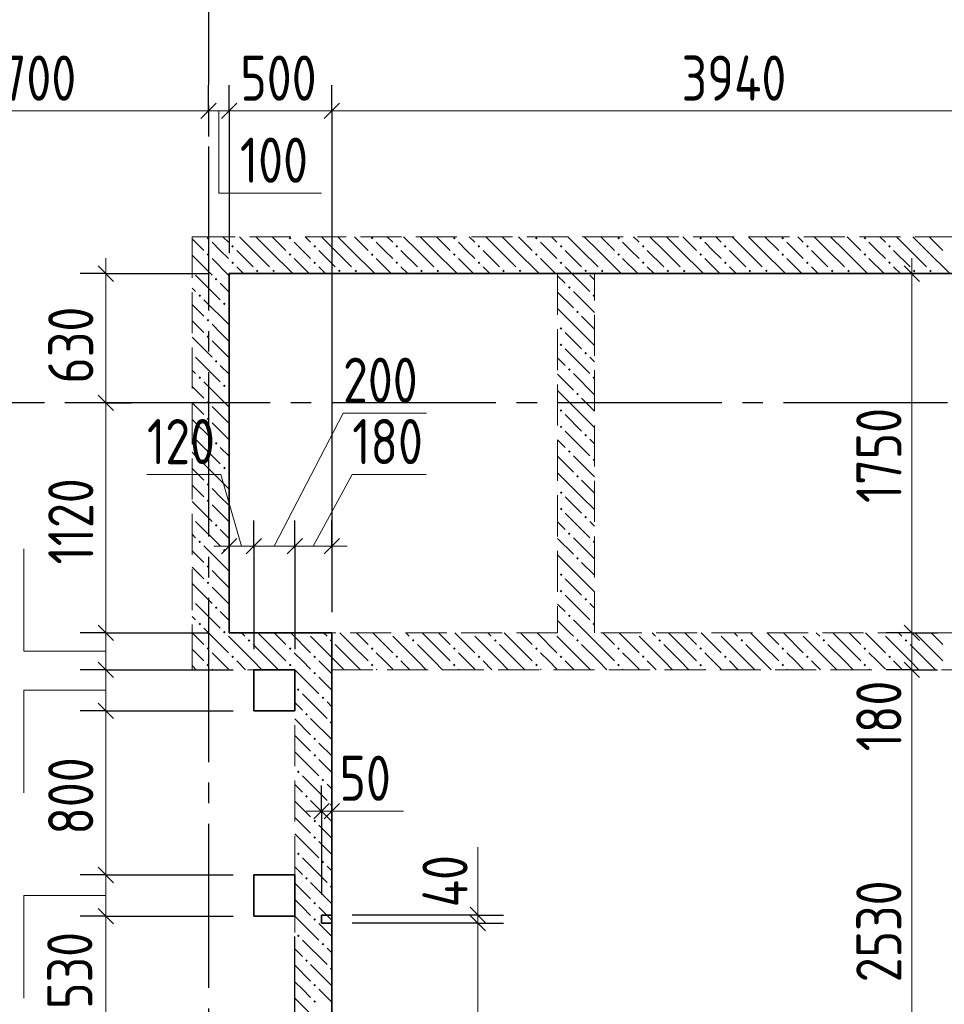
# Model space of a CAD drawing. Header units: millimetres. Extents: x 0 to 31317, y 0 to 42000.
# Tile 7 of 12: x 15404 to 19908, y 25620 to 30417. Entities that reach past the tile are written whole.
import ezdxf

# ---------------------------------------------------------------- set-up
doc = ezdxf.new("R2010")
doc.units = ezdxf.units.MM
doc.linetypes.add('______2', pattern=[270, 200, -70])
doc.linetypes.add('______5', pattern=[1100, 800, -100, 100, -100])
for name, color, linetype, lineweight in [('Standard', 7, 'Continuous', 25), ('Оси', 40, '______5', 18), ('Размерная выноска', 7, 'Continuous', 13)]:
    doc.layers.add(name, color=color, linetype=linetype, lineweight=lineweight)
doc.layers.add('ЖБ Перекрытие верхний уровень', color=7, linetype='Continuous', lineweight=25, true_color=0xe0e0ff)
doc.layers.add('ЖБ Стена верхний уровень', color=7, linetype='Continuous', lineweight=25, true_color=0x006e00)
doc.styles.add('GOST 2.304-81', font='txt')

msp = doc.modelspace()

# ---------------------------------------------------------------- hatches: boundary and pattern name
at = {"layer": 'ЖБ Стена верхний уровень', "linetype": 'Continuous', "lineweight": 18, "transparency": 33554687}
for points in [[(16314.5, 29353.1), (16321, 29359.6), (16327.5, 29353.1), (16321, 29346.6)], [(16434.5, 29313.1), (16440.9, 29319.6), (16447.4, 29313.1), (16440.9, 29306.6)], [(16714.5, 29353.1), (16721, 29359.6), (16727.5, 29353.1), (16721, 29346.6)], [(16834.5, 29313.1), (16840.9, 29319.6), (16847.4, 29313.1), (16840.9, 29306.6)], [(17114.5, 29353.1), (17121, 29359.6), (17127.5, 29353.1), (17121, 29346.6)], [(17234.5, 29313.1), (17240.9, 29319.6), (17247.4, 29313.1), (17240.9, 29306.6)], [(17514.5, 29353.1), (17521, 29359.6), (17527.5, 29353.1), (17521, 29346.6)], [(17634.5, 29313.1), (17640.9, 29319.6), (17647.4, 29313.1), (17640.9, 29306.6)], [(17914.5, 29353.1), (17921, 29359.6), (17927.5, 29353.1), (17921, 29346.6)], [(18034.5, 29313.1), (18040.9, 29319.6), (18047.4, 29313.1), (18040.9, 29306.6)], [(18314.5, 29353.1), (18321, 29359.6), (18327.5, 29353.1), (18321, 29346.6)], [(18434.5, 29313.1), (18440.9, 29319.6), (18447.4, 29313.1), (18440.9, 29306.6)], [(18714.5, 29353.1), (18721, 29359.6), (18727.4, 29353.1), (18721, 29346.6)], [(18834.5, 29313.1), (18840.9, 29319.6), (18847.4, 29313.1), (18840.9, 29306.6)], [(19114.5, 29353.1), (19121, 29359.6), (19127.4, 29353.1), (19121, 29346.6)], [(19234.5, 29313.1), (19240.9, 29319.6), (19247.4, 29313.1), (19240.9, 29306.6)], [(19514.5, 29353.1), (19521, 29359.6), (19527.4, 29353.1), (19521, 29346.6)], [(19634.5, 29313.1), (19640.9, 29319.6), (19647.4, 29313.1), (19640.9, 29306.6)], [(16314.5, 29273.1), (16321, 29279.6), (16327.5, 29273.1), (16321, 29266.6)], [(16714.5, 29273.1), (16721, 29279.6), (16727.5, 29273.1), (16721, 29266.6)], [(17114.5, 29273.1), (17121, 29279.6), (17127.5, 29273.1), (17121, 29266.6)], [(17514.5, 29273.1), (17521, 29279.6), (17527.5, 29273.1), (17521, 29266.6)], [(17914.5, 29273.1), (17921, 29279.6), (17927.5, 29273.1), (17921, 29266.6)], [(18314.5, 29273.1), (18321, 29279.6), (18327.5, 29273.1), (18321, 29266.6)], [(18714.5, 29273.1), (18721, 29279.6), (18727.4, 29273.1), (18721, 29266.6)], [(19114.5, 29273.1), (19121, 29279.6), (19127.4, 29273.1), (19121, 29266.6)], [(19514.5, 29273.1), (19521, 29279.6), (19527.4, 29273.1), (19521, 29266.6)], [(16434.5, 29233.1), (16440.9, 29239.6), (16447.4, 29233.1), (16440.9, 29226.6)], [(16834.5, 29233.1), (16840.9, 29239.6), (16847.4, 29233.1), (16840.9, 29226.6)], [(17234.5, 29233.1), (17240.9, 29239.6), (17247.4, 29233.1), (17240.9, 29226.6)], [(17634.5, 29233.1), (17640.9, 29239.6), (17647.4, 29233.1), (17640.9, 29226.6)], [(18034.5, 29233.1), (18040.9, 29239.6), (18047.4, 29233.1), (18040.9, 29226.6)], [(18434.5, 29233.1), (18440.9, 29239.6), (18447.4, 29233.1), (18440.9, 29226.6)], [(18834.5, 29233.1), (18840.9, 29239.6), (18847.4, 29233.1), (18840.9, 29226.6)], [(19234.5, 29233.1), (19240.9, 29239.6), (19247.4, 29233.1), (19240.9, 29226.6)], [(19634.5, 29233.1), (19640.9, 29239.6), (19647.4, 29233.1), (19640.9, 29226.6)], [(16244, 29196.6), (16247.4, 29193.1), (16244, 29189.7)], [(16554.4, 29193.1), (16560.9, 29199.6), (16567.4, 29193.1), (16560.9, 29186.6)], [(16634.5, 29193.1), (16640.9, 29199.6), (16647.4, 29193.1), (16640.9, 29186.6)], [(16954.4, 29193.1), (16960.9, 29199.6), (16967.4, 29193.1), (16960.9, 29186.6)], [(17034.5, 29193.1), (17040.9, 29199.6), (17047.4, 29193.1), (17040.9, 29186.6)], [(17354.4, 29193.1), (17360.9, 29199.6), (17367.4, 29193.1), (17360.9, 29186.6)], [(17434.5, 29193.1), (17440.9, 29199.6), (17447.4, 29193.1), (17440.9, 29186.6)], [(17754.4, 29193.1), (17760.9, 29199.6), (17767.4, 29193.1), (17760.9, 29186.6)], [(17834.5, 29193.1), (17840.9, 29199.6), (17847.4, 29193.1), (17840.9, 29186.6)], [(18154.4, 29193.1), (18160.9, 29199.6), (18167.4, 29193.1), (18160.9, 29186.6)], [(18234.5, 29193.1), (18240.9, 29199.6), (18247.4, 29193.1), (18240.9, 29186.6)], [(18554.4, 29193.1), (18560.9, 29199.6), (18567.4, 29193.1), (18560.9, 29186.6)], [(18634.5, 29193.1), (18640.9, 29199.6), (18647.4, 29193.1), (18640.9, 29186.6)], [(18954.4, 29193.1), (18960.9, 29199.6), (18967.4, 29193.1), (18960.9, 29186.6)], [(19034.5, 29193.1), (19040.9, 29199.6), (19047.4, 29193.1), (19040.9, 29186.6)], [(19354.4, 29193.1), (19360.9, 29199.6), (19367.4, 29193.1), (19360.9, 29186.6)], [(19434.5, 29193.1), (19440.9, 29199.6), (19447.4, 29193.1), (19440.9, 29186.6)], [(19754.4, 29193.1), (19760.9, 29199.6), (19767.4, 29193.1), (19760.9, 29186.6)], [(19834.5, 29193.1), (19840.9, 29199.6), (19847.4, 29193.1), (19840.9, 29186.6)], [(16354.4, 29153.1), (16360.9, 29159.6), (16367.4, 29153.1), (16360.9, 29146.6)], [(16274.5, 29073.1), (16281, 29079.6), (16287.5, 29073.1), (16281, 29066.6)], [(18074.5, 29113.1), (18081, 29119.6), (18087.5, 29113.1), (18081, 29106.6)], [(18194.5, 29073.1), (18201, 29079.6), (18204, 29076.6), (18204, 29069.7), (18201, 29066.6)], [(16394.5, 29033.1), (16401, 29039.6), (16407.5, 29033.1), (16401, 29026.6)], [(18114.5, 28993.1), (18121, 28999.6), (18127.5, 28993.1), (18121, 28986.6)], [(16314.5, 28953.1), (16321, 28959.6), (16327.5, 28953.1), (16321, 28946.6)], [(18034.5, 28913.1), (18040.9, 28919.6), (18047.4, 28913.1), (18040.9, 28906.6)], [(16314.5, 28873.1), (16321, 28879.6), (16327.5, 28873.1), (16321, 28866.6)], [(18034.5, 28833.1), (18040.9, 28839.6), (18047.4, 28833.1), (18040.9, 28826.6)], [(16244, 28796.6), (16247.4, 28793.1), (16244, 28789.7)], [(18154.4, 28793.1), (18160.9, 28799.6), (18167.4, 28793.1), (18160.9, 28786.6)], [(16354.4, 28753.1), (16360.9, 28759.6), (16367.4, 28753.1), (16360.9, 28746.6)], [(18074.5, 28713.1), (18081, 28719.6), (18087.5, 28713.1), (18081, 28706.6)], [(16274.5, 28673.1), (16281, 28679.6), (16287.5, 28673.1), (16281, 28666.6)], [(18194.5, 28673.1), (18201, 28679.6), (18204, 28676.6), (18204, 28669.7), (18201, 28666.6)], [(16394.5, 28633.1), (16401, 28639.6), (16407.5, 28633.1), (16401, 28626.6)], [(18114.5, 28593.1), (18121, 28599.6), (18127.5, 28593.1), (18121, 28586.6)], [(16314.5, 28553.1), (16321, 28559.6), (16327.5, 28553.1), (16321, 28546.6)], [(18034.5, 28513.1), (18040.9, 28519.6), (18047.4, 28513.1), (18040.9, 28506.6)], [(16314.5, 28473.1), (16321, 28479.6), (16327.5, 28473.1), (16321, 28466.6)], [(18034.5, 28433.1), (18040.9, 28439.6), (18047.4, 28433.1), (18040.9, 28426.6)], [(16244, 28396.6), (16247.4, 28393.1), (16244, 28389.7)], [(16354.4, 28353.1), (16360.9, 28359.6), (16367.4, 28353.1), (16360.9, 28346.6)], [(18154.4, 28393.1), (18160.9, 28399.6), (18167.4, 28393.1), (18160.9, 28386.6)], [(18074.5, 28313.1), (18081, 28319.6), (18087.5, 28313.1), (18081, 28306.6)], [(16274.5, 28273.1), (16281, 28279.6), (16287.5, 28273.1), (16281, 28266.6)], [(18194.5, 28273.1), (18201, 28279.6), (18204, 28276.6), (18204, 28269.7), (18201, 28266.6)], [(16394.5, 28233.1), (16401, 28239.6), (16407.5, 28233.1), (16401, 28226.6)], [(18114.5, 28193.1), (18121, 28199.6), (18127.5, 28193.1), (18121, 28186.6)], [(16314.5, 28153.1), (16321, 28159.6), (16327.5, 28153.1), (16321, 28146.6)], [(18034.5, 28113.1), (18040.9, 28119.6), (18047.4, 28113.1), (18040.9, 28106.6)], [(16314.5, 28073.1), (16321, 28079.6), (16327.5, 28073.1), (16321, 28066.6)], [(18034.5, 28033.1), (18040.9, 28039.6), (18047.4, 28033.1), (18040.9, 28026.6)], [(16244, 27996.6), (16247.4, 27993.1), (16244, 27989.7)], [(18154.4, 27993.1), (18160.9, 27999.6), (18167.4, 27993.1), (18160.9, 27986.6)], [(16354.4, 27953.1), (16360.9, 27959.6), (16367.4, 27953.1), (16360.9, 27946.6)], [(16274.5, 27873.1), (16281, 27879.6), (16287.5, 27873.1), (16281, 27866.6)], [(18074.5, 27913.1), (18081, 27919.6), (18087.5, 27913.1), (18081, 27906.6)], [(18194.5, 27873.1), (18201, 27879.6), (18204, 27876.6), (18204, 27869.7), (18201, 27866.6)], [(16394.5, 27833.1), (16401, 27839.6), (16407.5, 27833.1), (16401, 27826.6)], [(18114.5, 27793.1), (18121, 27799.6), (18127.5, 27793.1), (18121, 27786.6)], [(16314.5, 27753.1), (16321, 27759.6), (16327.5, 27753.1), (16321, 27746.6)], [(18034.5, 27713.1), (18040.9, 27719.6), (18047.4, 27713.1), (18040.9, 27706.6)], [(16314.5, 27673.1), (16321, 27679.6), (16327.5, 27673.1), (16321, 27666.6)], [(18034.5, 27633.1), (18040.9, 27639.6), (18047.4, 27633.1), (18040.9, 27626.6)], [(16244, 27596.6), (16247.4, 27593.1), (16244, 27589.7)], [(18154.4, 27593.1), (18160.9, 27599.6), (18167.4, 27593.1), (18160.9, 27586.6)], [(16354.4, 27553.1), (16360.9, 27559.6), (16367.4, 27553.1), (16360.9, 27546.6)], [(18074.5, 27513.1), (18081, 27519.6), (18087.5, 27513.1), (18081, 27506.6)], [(16274.5, 27473.1), (16281, 27479.6), (16287.5, 27473.1), (16281, 27466.6)], [(18194.5, 27473.1), (18201, 27479.6), (18204, 27476.6), (18204, 27469.7), (18201, 27466.6)], [(16394.5, 27433.1), (16401, 27439.6), (16407.5, 27433.1), (16404.3, 27430), (16397.6, 27430)], [(16404.3, 27430), (16401, 27426.6), (16397.6, 27430)], [(16514.5, 27393.1), (16521, 27399.6), (16527.5, 27393.1), (16521, 27386.6)], [(16804.3, 27430), (16801, 27426.6), (16797.6, 27430)], [(16914.5, 27393.1), (16921, 27399.6), (16927.5, 27393.1), (16921, 27386.6)], [(17204.3, 27430), (17201, 27426.6), (17197.6, 27430)], [(17314.5, 27393.1), (17321, 27399.6), (17327.5, 27393.1), (17321, 27386.6)], [(17604.3, 27430), (17601, 27426.6), (17597.6, 27430)], [(17714.5, 27393.1), (17721, 27399.6), (17727.5, 27393.1), (17721, 27386.6)], [(18004.3, 27430), (18001, 27426.6), (17997.6, 27430)], [(18114.5, 27393.1), (18121, 27399.6), (18127.5, 27393.1), (18121, 27386.6)], [(18404.3, 27430), (18401, 27426.6), (18397.6, 27430)], [(18514.5, 27393.1), (18521, 27399.6), (18527.5, 27393.1), (18521, 27386.6)], [(18804.3, 27430), (18801, 27426.6), (18797.6, 27430)], [(18914.5, 27393.1), (18921, 27399.6), (18927.4, 27393.1), (18921, 27386.6)], [(19204.3, 27430), (19201, 27426.6), (19197.6, 27430)], [(19314.5, 27393.1), (19321, 27399.6), (19327.4, 27393.1), (19321, 27386.6)], [(19604.3, 27430), (19601, 27426.6), (19597.6, 27430)], [(19714.5, 27393.1), (19721, 27399.6), (19727.4, 27393.1), (19721, 27386.6)], [(16314.5, 27353.1), (16321, 27359.6), (16327.5, 27353.1), (16321, 27346.6)], [(16714.5, 27353.1), (16721, 27359.6), (16727.5, 27353.1), (16721, 27346.6)], [(17114.5, 27353.1), (17121, 27359.6), (17127.5, 27353.1), (17121, 27346.6)], [(17514.5, 27353.1), (17521, 27359.6), (17527.5, 27353.1), (17521, 27346.6)], [(17914.5, 27353.1), (17921, 27359.6), (17927.5, 27353.1), (17921, 27346.6)], [(18314.5, 27353.1), (18321, 27359.6), (18327.5, 27353.1), (18321, 27346.6)], [(18714.5, 27353.1), (18721, 27359.6), (18727.4, 27353.1), (18721, 27346.6)], [(19114.5, 27353.1), (19121, 27359.6), (19127.4, 27353.1), (19121, 27346.6)], [(19514.5, 27353.1), (19521, 27359.6), (19527.4, 27353.1), (19521, 27346.6)], [(16434.5, 27313.1), (16440.9, 27319.6), (16447.4, 27313.1), (16440.9, 27306.6)], [(16834.5, 27313.1), (16840.9, 27319.6), (16847.4, 27313.1), (16840.9, 27306.6)], [(17234.5, 27313.1), (17240.9, 27319.6), (17247.4, 27313.1), (17240.9, 27306.6)], [(17634.5, 27313.1), (17640.9, 27319.6), (17647.4, 27313.1), (17640.9, 27306.6)], [(18034.5, 27313.1), (18040.9, 27319.6), (18047.4, 27313.1), (18040.9, 27306.6)], [(18434.5, 27313.1), (18440.9, 27319.6), (18447.4, 27313.1), (18440.9, 27306.6)], [(18834.5, 27313.1), (18840.9, 27319.6), (18847.4, 27313.1), (18840.9, 27306.6)], [(19234.5, 27313.1), (19240.9, 27319.6), (19247.4, 27313.1), (19240.9, 27306.6)], [(19634.5, 27313.1), (19640.9, 27319.6), (19647.4, 27313.1), (19640.9, 27306.6)], [(16314.5, 27273.1), (16321, 27279.6), (16327.5, 27273.1), (16321, 27266.6)], [(16714.5, 27273.1), (16721, 27279.6), (16727.5, 27273.1), (16721, 27266.6)], [(17114.5, 27273.1), (17121, 27279.6), (17127.5, 27273.1), (17121, 27266.6)], [(17514.5, 27273.1), (17521, 27279.6), (17527.5, 27273.1), (17521, 27266.6)], [(17914.5, 27273.1), (17921, 27279.6), (17927.5, 27273.1), (17921, 27266.6)], [(18314.5, 27273.1), (18321, 27279.6), (18327.5, 27273.1), (18321, 27266.6)], [(18714.5, 27273.1), (18721, 27279.6), (18727.4, 27273.1), (18721, 27266.6)], [(19114.5, 27273.1), (19121, 27279.6), (19127.4, 27273.1), (19121, 27266.6)], [(19514.5, 27273.1), (19521, 27279.6), (19527.4, 27273.1), (19521, 27266.6)], [(16834.5, 27233.1), (16840.9, 27239.6), (16847.4, 27233.1), (16840.9, 27226.6)], [(16754.4, 27153.1), (16760.9, 27159.6), (16767.4, 27153.1), (16760.9, 27146.6)], [(16874.5, 27113.1), (16881, 27119.6), (16887.5, 27113.1), (16881, 27106.6)], [(16794.5, 27033.1), (16801, 27039.6), (16807.5, 27033.1), (16801, 27026.6)], [(16914.5, 26993.1), (16921, 26999.6), (16924, 26996.6), (16924, 26989.7), (16921, 26986.6)], [(16834.5, 26913.1), (16840.9, 26919.6), (16847.4, 26913.1), (16840.9, 26906.6)], [(16834.5, 26833.1), (16840.9, 26839.6), (16847.4, 26833.1), (16840.9, 26826.6)], [(16754.4, 26753.1), (16760.9, 26759.6), (16767.4, 26753.1), (16760.9, 26746.6)], [(16874.5, 26713.1), (16881, 26719.6), (16887.5, 26713.1), (16881, 26706.6)], [(16794.5, 26633.1), (16801, 26639.6), (16807.5, 26633.1), (16801, 26626.6)], [(16914.5, 26593.1), (16921, 26599.6), (16924, 26596.6), (16924, 26589.7), (16921, 26586.6)], [(16834.5, 26513.1), (16840.9, 26519.6), (16847.4, 26513.1), (16840.9, 26506.6)], [(16834.5, 26433.1), (16840.9, 26439.6), (16847.4, 26433.1), (16840.9, 26426.6)], [(16754.4, 26353.1), (16760.9, 26359.6), (16767.4, 26353.1), (16760.9, 26346.6)], [(16874.5, 26313.1), (16881, 26319.6), (16887.5, 26313.1), (16881, 26306.6)], [(16794.5, 26233.1), (16801, 26239.6), (16807.5, 26233.1), (16801, 26226.6)], [(16914.5, 26193.1), (16921, 26199.6), (16924, 26196.6), (16924, 26189.7), (16921, 26186.6)], [(16834.5, 26113.1), (16840.9, 26119.6), (16847.4, 26113.1), (16840.9, 26106.6)], [(16834.5, 26033.1), (16840.9, 26039.6), (16847.4, 26033.1), (16840.9, 26026.6)], [(16754.4, 25953.1), (16760.9, 25959.6), (16767.4, 25953.1), (16760.9, 25946.6)], [(16874.5, 25913.1), (16881, 25919.6), (16887.5, 25913.1), (16881, 25906.6)], [(16794.5, 25833.1), (16801, 25839.6), (16807.5, 25833.1), (16801, 25826.6)], [(16914.5, 25793.1), (16921, 25799.6), (16924, 25796.6), (16924, 25789.7), (16921, 25786.6)], [(16834.5, 25713.1), (16840.9, 25719.6), (16847.4, 25713.1), (16840.9, 25706.6)], [(16834.5, 25633.1), (16840.9, 25639.6), (16847.4, 25633.1), (16840.9, 25626.6)]]:
    msp.add_hatch(color=7, dxfattribs=at).paths.add_polyline_path(points, flags=16)

# ---------------------------------------------------------------- linework, layer by layer
at = {"layer": 'Standard', "color": 251, "linetype": 'Continuous', "lineweight": -3, "true_color": 0x656565, "transparency": 33554687}
for p, q in [((16324, 29972.8), (16324, 30097.8)), ((16424, 29972.8), (16424, 30097.8)), ((16924, 29972.8), (16924, 30097.8)), ((16324, 29972.8), (16324, 29847.8)), ((16324, 29972.8), (16324, 29972.8)), ((16424, 29972.8), (16424, 29847.8)), ((16924, 29972.8), (16924, 29847.8)), ((15824, 29180), (15699, 29180)), ((15824, 29180), (15949, 29180)), ((15824, 29180), (16324, 29180)), ((19749, 29180), (19624, 29180)), ((19749, 29180), (19874, 29180)), ((15824, 28550), (15699, 28550)), ((15824, 28550), (15949, 28550)), ((15824, 28550), (15824, 28550)), ((16424, 27851.7), (16424, 27976.8)), ((16544, 27851.7), (16544, 27976.8)), ((16744, 27851.7), (16744, 27976.8)), ((16924, 27851.7), (16924, 27976.8)), ((16424, 27851.7), (16424, 27726.7)), ((16424, 27851.7), (16424, 27530)), ((16544, 27851.7), (16544, 27726.7)), ((16544, 27851.7), (16544, 27350)), ((16744, 27851.7), (16744, 27726.7)), ((16744, 27851.7), (16744, 27350)), ((16924, 27851.7), (16924, 27726.7)), ((16924, 27851.7), (16924, 27530)), ((15824, 27430), (15699, 27430)), ((15824, 27430), (15949, 27430)), ((19749, 27430), (19624, 27430)), ((19749, 27430), (19874, 27430)), ((15824, 27250), (15699, 27250)), ((15824, 27250), (15949, 27250)), ((19749, 27250), (19624, 27250)), ((19749, 27250), (19874, 27250)), ((15824, 27050), (15699, 27050)), ((15824, 27050), (15949, 27050)), ((16874, 26561.4), (16874, 26686.4)), ((16924, 26561.4), (16924, 26686.4)), ((16874, 26561.4), (16874, 26436.4)), ((16874, 26561.4), (16874, 26155)), ((16924, 26561.4), (16924, 26436.4)), ((16924, 26561.4), (16924, 26155)), ((15824, 26250), (15699, 26250)), ((15824, 26250), (15949, 26250)), ((17635.8, 26055), (17510.8, 26055)), ((17635.8, 26055), (17760.8, 26055)), ((15824, 26050), (15699, 26050)), ((15824, 26050), (15949, 26050)), ((17635.8, 26015), (17510.8, 26015)), ((17635.8, 26015), (17760.8, 26015)), ((16744, 23992.7), (16744, 25950))]:
    msp.add_line(p, q, dxfattribs=at)
at = {"layer": 'Standard', "color": 7, "linetype": 'Continuous', "lineweight": 25, "transparency": 33554687}
for p, q in [((16361.5, 30010.3), (16286.5, 29935.3)), ((16461.5, 30010.3), (16386.5, 29935.3)), ((16961.5, 30010.3), (16886.5, 29935.3)), ((15786.5, 29217.5), (15861.5, 29142.5)), ((19711.5, 29217.5), (19786.5, 29142.5)), ((15786.5, 28587.5), (15861.5, 28512.5)), ((16386.5, 27814.3), (16461.5, 27889.2)), ((16506.5, 27814.3), (16581.5, 27889.2)), ((16706.5, 27814.3), (16781.5, 27889.2)), ((16886.5, 27814.3), (16961.5, 27889.2)), ((15786.5, 27467.5), (15861.5, 27392.5)), ((19711.5, 27467.5), (19786.5, 27392.5)), ((15786.5, 27287.5), (15861.5, 27212.5)), ((19711.5, 27287.5), (19786.5, 27212.5)), ((15786.5, 27087.5), (15861.5, 27012.5)), ((16836.5, 26523.9), (16911.5, 26598.9)), ((16886.5, 26523.9), (16961.5, 26598.9)), ((15786.5, 26287.5), (15861.5, 26212.5)), ((15786.5, 26087.5), (15861.5, 26012.5)), ((17598.3, 26092.5), (17673.3, 26017.5)), ((17598.3, 26052.5), (17673.3, 25977.5))]:
    msp.add_line(p, q, dxfattribs=at)
at = {"layer": 'Standard', "color": 7, "linetype": 'Continuous', "lineweight": 13, "transparency": 33554687}
for p, q in [((16324, 29972.8), (14624, 29972.8)), ((16424, 29972.8), (16324, 29972.8)), ((16924, 29972.8), (16424, 29972.8)), ((20864, 29972.8), (16924, 29972.8)), ((15824, 29180), (15824, 29255)), ((19749, 29180), (19749, 29255)), ((16644, 27851.7), (16978.8, 28500.7)), ((16978.8, 28500.7), (17385.4, 28500.7)), ((16383.7, 28201.7), (16024, 28201.7)), ((16484, 27851.7), (16383.7, 28201.7)), ((16834, 27851.7), (17024, 28201.7)), ((17024, 28201.7), (17383.7, 28201.7)), ((16424, 27851.7), (16349, 27851.7)), ((16424, 27851.7), (16544, 27851.7)), ((16544, 27851.7), (16744, 27851.7)), ((16744, 27851.7), (16924, 27851.7)), ((16924, 27851.7), (16999, 27851.7)), ((15824, 27430), (15824, 27250)), ((19749, 27430), (19749, 27250)), ((15824, 27250), (15824, 27050)), ((19749, 27250), (19749, 24720)), ((15824, 27050), (15824, 26250)), ((16874, 26561.4), (16799, 26561.4)), ((16874, 26561.4), (16924, 26561.4)), ((16924, 26561.4), (16999, 26561.4)), ((15824, 26250), (15824, 26050)), ((17635.8, 26055), (17635.8, 26130)), ((15824, 26050), (15824, 25520)), ((17635.8, 26015), (17635.8, 24630))]:
    msp.add_line(p, q, dxfattribs=at)
at = {"layer": 'Standard', "color": 251, "linetype": 'Continuous', "lineweight": -3, "true_color": 0x656565, "transparency": 33554687}
for points in [[(16424, 29972.8), (16424, 29761.2), (16424, 29761.2), (16424, 29745.3), (16424, 29745.3), (16424, 29280)], [(16924, 29972.8), (16924, 29778.1), (16924, 29778.1), (16924, 29763.3), (16924, 29763.3), (16924, 29618.3), (16924, 29618.3), (16924, 27530)], [(15824, 27430), (15894.5, 27430), (15894.5, 27430), (16324, 27430)], [(15824, 27250), (15909.5, 27250), (15909.5, 27250), (16444, 27250)], [(15824, 27050), (15926.2, 27050), (15926.2, 27050), (16444, 27050)], [(15824, 26250), (15993, 26250), (15993, 26250), (16444, 26250)], [(17635.8, 26055), (17618.8, 26055), (17618.8, 26055), (17024, 26055)], [(15824, 26050), (16009.7, 26050), (16009.7, 26050), (16444, 26050)], [(17635.8, 26015), (17618.8, 26015), (17618.8, 26015), (17024, 26015)]]:
    msp.add_lwpolyline(points, dxfattribs=at)
at = {"layer": 'Standard', "color": 7, "linetype": 'Continuous', "lineweight": 13, "transparency": 33554687}
for points in [[(15824, 29180), (15824, 28583), (15824, 28583), (15824, 28550)], [(19749, 29180), (19749, 28007.4), (19749, 28007.4), (19749, 27430)], [(15824, 28550), (15824, 27934), (15824, 27934), (15824, 27430)], [(17635.8, 26055), (17635.8, 26034.1), (17635.8, 26034.1), (17635.8, 26015)]]:
    msp.add_lwpolyline(points, dxfattribs=at)
at = {"layer": 'ЖБ Перекрытие верхний уровень', "color": 7, "linetype": 'Continuous', "lineweight": 35, "transparency": 33554687}
for p, q in [((20864, 29180), (16424, 29180)), ((16424, 29180), (16424, 27430)), ((16424, 27430), (16924, 27430)), ((16924, 27430), (16924, 26055)), ((16744, 27250), (16544, 27250)), ((16544, 27250), (16544, 27050)), ((16744, 27050), (16744, 27250)), ((16544, 27050), (16744, 27050)), ((16744, 26250), (16544, 26250)), ((16544, 26250), (16544, 26050)), ((16744, 26050), (16744, 26250)), ((16924, 26055), (16874, 26055)), ((16874, 26055), (16874, 26015)), ((16544, 26050), (16744, 26050)), ((16874, 26015), (16924, 26015)), ((16924, 26015), (16924, 24720))]:
    msp.add_line(p, q, dxfattribs=at)
at = {"layer": 'ЖБ Стена верхний уровень', "color": 251, "linetype": '______2', "lineweight": 13, "true_color": 0x656565, "transparency": 33554687}
for p, q in [((16424, 29360), (16244, 29360)), ((16244, 29360), (16244, 27430)), ((21044, 29360), (16424, 29360)), ((16424, 29180), (18024, 29180)), ((16424, 27430), (16424, 29180)), ((18024, 29180), (18024, 27430)), ((18204, 29180), (20864, 29180)), ((18204, 27430), (18204, 29180)), ((16244, 27430), (16244, 27250)), ((18024, 27430), (16424, 27430)), ((20864, 27430), (18204, 27430)), ((16244, 27250), (16744, 27250)), ((16744, 27250), (16744, 24720)), ((16924, 27250), (22024, 27250)), ((16924, 24720), (16924, 27250))]:
    msp.add_line(p, q, dxfattribs=at)
at = {"layer": 'ЖБ Стена верхний уровень', "color": 9, "linetype": 'Continuous', "lineweight": 18, "true_color": 0xc7c7c7, "transparency": 33554687}
for p, q in [((16244, 29350.1), (16301, 29293.1)), ((16381, 29293.1), (16340.9, 29333.1)), ((16394.1, 29360), (16421, 29333.1)), ((16540.9, 29293.1), (16474.1, 29360)), ((16554.1, 29360), (16621, 29293.1)), ((16634.1, 29360), (16701, 29293.1)), ((16781, 29293.1), (16740.9, 29333.1)), ((16794.1, 29360), (16821, 29333.1)), ((16940.9, 29293.1), (16874.1, 29360)), ((16954.1, 29360), (17021, 29293.1)), ((17034.1, 29360), (17101, 29293.1)), ((17181, 29293.1), (17140.9, 29333.1)), ((17194.1, 29360), (17221, 29333.1)), ((17340.9, 29293.1), (17274.1, 29360)), ((17354.1, 29360), (17421, 29293.1)), ((17434.1, 29360), (17501, 29293.1)), ((17581, 29293.1), (17540.9, 29333.1)), ((17594.1, 29360), (17621, 29333.1)), ((17740.9, 29293.1), (17674.1, 29360)), ((17754.1, 29360), (17821, 29293.1)), ((17834.1, 29360), (17901, 29293.1)), ((17981, 29293.1), (17940.9, 29333.1)), ((17994.1, 29360), (18021, 29333.1)), ((18140.9, 29293.1), (18074.1, 29360)), ((18154.1, 29360), (18221, 29293.1)), ((18234.1, 29360), (18301, 29293.1)), ((18381, 29293.1), (18340.9, 29333.1)), ((18394.1, 29360), (18421, 29333.1)), ((18540.9, 29293.1), (18474.1, 29360)), ((18554.1, 29360), (18621, 29293.1)), ((18634.1, 29360), (18701, 29293.1)), ((18781, 29293.1), (18740.9, 29333.1)), ((18794.1, 29360), (18821, 29333.1)), ((18940.9, 29293.1), (18874.1, 29360)), ((18954.1, 29360), (19021, 29293.1)), ((19034.1, 29360), (19101, 29293.1)), ((19181, 29293.1), (19140.9, 29333.1)), ((19194.1, 29360), (19221, 29333.1)), ((19340.9, 29293.1), (19274.1, 29360)), ((19354.1, 29360), (19421, 29293.1)), ((19434.1, 29360), (19501, 29293.1)), ((19581, 29293.1), (19540.9, 29333.1)), ((19594.1, 29360), (19621, 29333.1)), ((19740.9, 29293.1), (19674.1, 29360)), ((19754.1, 29360), (19821, 29293.1)), ((19834.1, 29360), (19901, 29293.1)), ((16244, 29270.1), (16340.9, 29173.1)), ((16421, 29253.1), (16381, 29293.1)), ((16460.9, 29293.1), (16540.9, 29213.1)), ((16540.9, 29293.1), (16621, 29213.1)), ((16621, 29293.1), (16734.1, 29180)), ((16821, 29253.1), (16781, 29293.1)), ((16860.9, 29293.1), (16940.9, 29213.1)), ((16940.9, 29293.1), (17021, 29213.1)), ((17021, 29293.1), (17134.1, 29180)), ((17221, 29253.1), (17181, 29293.1)), ((17260.9, 29293.1), (17340.9, 29213.1)), ((17340.9, 29293.1), (17421, 29213.1)), ((17421, 29293.1), (17534.1, 29180)), ((17621, 29253.1), (17581, 29293.1)), ((17660.9, 29293.1), (17740.9, 29213.1)), ((17740.9, 29293.1), (17821, 29213.1)), ((17821, 29293.1), (17934.1, 29180)), ((18021, 29253.1), (17981, 29293.1)), ((18060.9, 29293.1), (18140.9, 29213.1)), ((18140.9, 29293.1), (18221, 29213.1)), ((18221, 29293.1), (18334.1, 29180)), ((18421, 29253.1), (18381, 29293.1)), ((18460.9, 29293.1), (18540.9, 29213.1)), ((18540.9, 29293.1), (18621, 29213.1)), ((18621, 29293.1), (18734.1, 29180)), ((18821, 29253.1), (18781, 29293.1)), ((18860.9, 29293.1), (18940.9, 29213.1)), ((18940.9, 29293.1), (19021, 29213.1)), ((19021, 29293.1), (19134.1, 29180)), ((19221, 29253.1), (19181, 29293.1)), ((19260.9, 29293.1), (19340.9, 29213.1)), ((19340.9, 29293.1), (19421, 29213.1)), ((19421, 29293.1), (19534.1, 29180)), ((19621, 29253.1), (19581, 29293.1)), ((19660.9, 29293.1), (19740.9, 29213.1)), ((19740.9, 29293.1), (19821, 29213.1)), ((19821, 29293.1), (19934.1, 29180)), ((16340.9, 29253.1), (16424, 29170.1)), ((16740.9, 29253.1), (16814.1, 29180)), ((17140.9, 29253.1), (17214.1, 29180)), ((17540.9, 29253.1), (17614.1, 29180)), ((17940.9, 29253.1), (18014.1, 29180)), ((18340.9, 29253.1), (18414.1, 29180)), ((18740.9, 29253.1), (18814.1, 29180)), ((19140.9, 29253.1), (19214.1, 29180)), ((19540.9, 29253.1), (19614.1, 29180)), ((16260.9, 29173.1), (16381, 29053.1)), ((16460.9, 29213.1), (16494.1, 29180)), ((16860.9, 29213.1), (16894.1, 29180)), ((17260.9, 29213.1), (17294.1, 29180)), ((17660.9, 29213.1), (17694.1, 29180)), ((18024, 29170.1), (18060.9, 29133.1)), ((18060.9, 29213.1), (18094.1, 29180)), ((18094.1, 29180), (18181, 29093.1)), ((18204, 29150.1), (18181, 29173.1)), ((18460.9, 29213.1), (18494.1, 29180)), ((18860.9, 29213.1), (18894.1, 29180)), ((19260.9, 29213.1), (19294.1, 29180)), ((19660.9, 29213.1), (19694.1, 29180)), ((16381, 29133.1), (16424, 29090.1)), ((16260.9, 29093.1), (16244, 29110.1)), ((18024, 29090.1), (18101, 29013.1)), ((18204, 28990.1), (18101, 29093.1)), ((16244, 29030.1), (16301, 28973.1)), ((16301, 29053.1), (16421, 28933.1)), ((16424, 29010.1), (16421, 29013.1)), ((18140.9, 28893.1), (18024, 29010.1)), ((16244, 28950.1), (16301, 28893.1)), ((16381, 28893.1), (16340.9, 28933.1)), ((18140.9, 28973.1), (18204, 28910.1)), ((16421, 28853.1), (16381, 28893.1)), ((18060.9, 28893.1), (18140.9, 28813.1)), ((18140.9, 28893.1), (18204, 28830.1)), ((16244, 28870.1), (16340.9, 28773.1)), ((16340.9, 28853.1), (16424, 28770.1)), ((18060.9, 28813.1), (18181, 28693.1)), ((16260.9, 28773.1), (16381, 28653.1)), ((18024, 28770.1), (18060.9, 28733.1)), ((18204, 28750.1), (18181, 28773.1)), ((16260.9, 28693.1), (16244, 28710.1)), ((16381, 28733.1), (16424, 28690.1)), ((18024, 28690.1), (18101, 28613.1)), ((18204, 28590.1), (18101, 28693.1)), ((16301, 28653.1), (16421, 28533.1)), ((16244, 28630.1), (16301, 28573.1)), ((16424, 28610.1), (16421, 28613.1)), ((18140.9, 28493.1), (18024, 28610.1)), ((16244, 28550.1), (16301, 28493.1)), ((18140.9, 28573.1), (18204, 28510.1)), ((16381, 28493.1), (16340.9, 28533.1)), ((16244, 28470.1), (16340.9, 28373.1)), ((16340.9, 28453.1), (16424, 28370.1)), ((16421, 28453.1), (16381, 28493.1)), ((18060.9, 28493.1), (18140.9, 28413.1)), ((18140.9, 28493.1), (18204, 28430.1)), ((18060.9, 28413.1), (18181, 28293.1)), ((16260.9, 28373.1), (16381, 28253.1)), ((18024, 28370.1), (18060.9, 28333.1)), ((18204, 28350.1), (18181, 28373.1)), ((16260.9, 28293.1), (16244, 28310.1)), ((16381, 28333.1), (16424, 28290.1)), ((18024, 28290.1), (18101, 28213.1)), ((18204, 28190.1), (18101, 28293.1)), ((16244, 28230.1), (16301, 28173.1)), ((16301, 28253.1), (16421, 28133.1)), ((16424, 28210.1), (16421, 28213.1)), ((18140.9, 28093.1), (18024, 28210.1)), ((18140.9, 28173.1), (18204, 28110.1)), ((16244, 28150.1), (16301, 28093.1)), ((16381, 28093.1), (16340.9, 28133.1)), ((16244, 28070.1), (16340.9, 27973.1)), ((16421, 28053.1), (16381, 28093.1)), ((18060.9, 28093.1), (18140.9, 28013.1)), ((18140.9, 28093.1), (18204, 28030.1)), ((16340.9, 28053.1), (16424, 27970.1)), ((16260.9, 27973.1), (16381, 27853.1)), ((18024, 27970.1), (18060.9, 27933.1)), ((18060.9, 28013.1), (18181, 27893.1)), ((18204, 27950.1), (18181, 27973.1)), ((16381, 27933.1), (16424, 27890.1)), ((16260.9, 27893.1), (16244, 27910.1)), ((18024, 27890.1), (18101, 27813.1)), ((18204, 27790.1), (18101, 27893.1)), ((16244, 27830.1), (16301, 27773.1)), ((16301, 27853.1), (16421, 27733.1)), ((16424, 27810.1), (16421, 27813.1)), ((18140.9, 27693.1), (18024, 27810.1)), ((16244, 27750.1), (16301, 27693.1)), ((16381, 27693.1), (16340.9, 27733.1)), ((18140.9, 27773.1), (18204, 27710.1)), ((16421, 27653.1), (16381, 27693.1)), ((18060.9, 27693.1), (18140.9, 27613.1)), ((18140.9, 27693.1), (18204, 27630.1)), ((16244, 27670.1), (16340.9, 27573.1)), ((16340.9, 27653.1), (16424, 27570.1)), ((18060.9, 27613.1), (18181, 27493.1)), ((16260.9, 27573.1), (16381, 27453.1)), ((18024, 27570.1), (18060.9, 27533.1)), ((18204, 27550.1), (18181, 27573.1)), ((16260.9, 27493.1), (16244, 27510.1)), ((16381, 27533.1), (16424, 27490.1)), ((18164.1, 27430), (18101, 27493.1)), ((16301, 27453.1), (16324.1, 27430)), ((18024, 27490.1), (18084.1, 27430)), ((16244, 27430.1), (16244.1, 27430)), ((16244.1, 27430), (16301, 27373.1)), ((16324.1, 27430), (16421, 27333.1)), ((16540.9, 27293.1), (16421, 27413.1)), ((16484.1, 27430), (16501, 27413.1)), ((16621, 27373.1), (16564.1, 27430)), ((16644.1, 27430), (16701, 27373.1)), ((16724.1, 27430), (16821, 27333.1)), ((16940.9, 27293.1), (16821, 27413.1)), ((16884.1, 27430), (16901, 27413.1)), ((17021, 27373.1), (16964.1, 27430)), ((17044.1, 27430), (17101, 27373.1)), ((17124.1, 27430), (17221, 27333.1)), ((17340.9, 27293.1), (17221, 27413.1)), ((17284.1, 27430), (17301, 27413.1)), ((17421, 27373.1), (17364.1, 27430)), ((17444.1, 27430), (17501, 27373.1)), ((17524.1, 27430), (17621, 27333.1)), ((17740.9, 27293.1), (17621, 27413.1)), ((17684.1, 27430), (17701, 27413.1)), ((17821, 27373.1), (17764.1, 27430)), ((17844.1, 27430), (17901, 27373.1)), ((17924.1, 27430), (18021, 27333.1)), ((18140.9, 27293.1), (18021, 27413.1)), ((18084.1, 27430), (18101, 27413.1)), ((18221, 27373.1), (18164.1, 27430)), ((18244.1, 27430), (18301, 27373.1)), ((18324.1, 27430), (18421, 27333.1)), ((18540.9, 27293.1), (18421, 27413.1)), ((18484.1, 27430), (18501, 27413.1)), ((18621, 27373.1), (18564.1, 27430)), ((18644.1, 27430), (18701, 27373.1)), ((18724.1, 27430), (18821, 27333.1)), ((18940.9, 27293.1), (18821, 27413.1)), ((18884.1, 27430), (18901, 27413.1)), ((19021, 27373.1), (18964.1, 27430)), ((19044.1, 27430), (19101, 27373.1)), ((19124.1, 27430), (19221, 27333.1)), ((19340.9, 27293.1), (19221, 27413.1)), ((19284.1, 27430), (19301, 27413.1)), ((19421, 27373.1), (19364.1, 27430)), ((19444.1, 27430), (19501, 27373.1)), ((19524.1, 27430), (19621, 27333.1)), ((19740.9, 27293.1), (19621, 27413.1)), ((19684.1, 27430), (19701, 27413.1)), ((19821, 27373.1), (19764.1, 27430)), ((19844.1, 27430), (19901, 27373.1)), ((16244, 27350.1), (16301, 27293.1)), ((16540.9, 27373.1), (16621, 27293.1)), ((16621, 27373.1), (16701, 27293.1)), ((16940.9, 27373.1), (17021, 27293.1)), ((17021, 27373.1), (17101, 27293.1)), ((17340.9, 27373.1), (17421, 27293.1)), ((17421, 27373.1), (17501, 27293.1)), ((17740.9, 27373.1), (17821, 27293.1)), ((17821, 27373.1), (17901, 27293.1)), ((18140.9, 27373.1), (18221, 27293.1)), ((18221, 27373.1), (18301, 27293.1)), ((18540.9, 27373.1), (18621, 27293.1)), ((18621, 27373.1), (18701, 27293.1)), ((18940.9, 27373.1), (19021, 27293.1)), ((19021, 27373.1), (19101, 27293.1)), ((19340.9, 27373.1), (19421, 27293.1)), ((19421, 27373.1), (19501, 27293.1)), ((19740.9, 27373.1), (19821, 27293.1)), ((19821, 27373.1), (19901, 27293.1)), ((16381, 27293.1), (16340.9, 27333.1)), ((16781, 27293.1), (16740.9, 27333.1)), ((17181, 27293.1), (17140.9, 27333.1)), ((17581, 27293.1), (17540.9, 27333.1)), ((17981, 27293.1), (17940.9, 27333.1)), ((18381, 27293.1), (18340.9, 27333.1)), ((18781, 27293.1), (18740.9, 27333.1)), ((19181, 27293.1), (19140.9, 27333.1)), ((19581, 27293.1), (19540.9, 27333.1)), ((16244, 27270.1), (16264.1, 27250)), ((16340.9, 27253.1), (16344.1, 27250)), ((16421, 27253.1), (16381, 27293.1)), ((16460.9, 27293.1), (16504.1, 27250)), ((16540.9, 27293.1), (16584.1, 27250)), ((16621, 27293.1), (16664.1, 27250)), ((16740.9, 27253.1), (16744.1, 27250)), ((16821, 27253.1), (16781, 27293.1)), ((16860.9, 27293.1), (16904.1, 27250)), ((16940.9, 27293.1), (16984.1, 27250)), ((17021, 27293.1), (17064.1, 27250)), ((17140.9, 27253.1), (17144.1, 27250)), ((17221, 27253.1), (17181, 27293.1)), ((17260.9, 27293.1), (17304.1, 27250)), ((17340.9, 27293.1), (17384.1, 27250)), ((17421, 27293.1), (17464.1, 27250)), ((17540.9, 27253.1), (17544.1, 27250)), ((17621, 27253.1), (17581, 27293.1)), ((17660.9, 27293.1), (17704.1, 27250)), ((17740.9, 27293.1), (17784.1, 27250)), ((17821, 27293.1), (17864.1, 27250)), ((17940.9, 27253.1), (17944.1, 27250)), ((18021, 27253.1), (17981, 27293.1)), ((18060.9, 27293.1), (18104.1, 27250)), ((18140.9, 27293.1), (18184.1, 27250)), ((18221, 27293.1), (18264.1, 27250)), ((18340.9, 27253.1), (18344.1, 27250)), ((18421, 27253.1), (18381, 27293.1)), ((18460.9, 27293.1), (18504.1, 27250)), ((18540.9, 27293.1), (18584.1, 27250)), ((18621, 27293.1), (18664.1, 27250)), ((18740.9, 27253.1), (18744.1, 27250)), ((18821, 27253.1), (18781, 27293.1)), ((18860.9, 27293.1), (18904.1, 27250)), ((18940.9, 27293.1), (18984.1, 27250)), ((19021, 27293.1), (19064.1, 27250)), ((19140.9, 27253.1), (19144.1, 27250)), ((19221, 27253.1), (19181, 27293.1)), ((19260.9, 27293.1), (19304.1, 27250)), ((19340.9, 27293.1), (19384.1, 27250)), ((19421, 27293.1), (19464.1, 27250)), ((19540.9, 27253.1), (19544.1, 27250)), ((19621, 27253.1), (19581, 27293.1)), ((19660.9, 27293.1), (19704.1, 27250)), ((19740.9, 27293.1), (19784.1, 27250)), ((19821, 27293.1), (19864.1, 27250)), ((16744.1, 27250), (16860.9, 27133.1)), ((16860.9, 27213.1), (16924, 27150.1)), ((16904.1, 27250), (16924, 27230.1)), ((16781, 27133.1), (16901, 27013.1)), ((16744, 27090.1), (16781, 27053.1)), ((16924, 27070.1), (16901, 27093.1)), ((16924, 26910.1), (16821, 27013.1)), ((16744, 27010.1), (16821, 26933.1)), ((16781, 26893.1), (16744, 26930.1)), ((16821, 26853.1), (16781, 26893.1)), ((16860.9, 26893.1), (16924, 26830.1)), ((16744, 26850.1), (16860.9, 26733.1)), ((16860.9, 26813.1), (16924, 26750.1)), ((16781, 26733.1), (16901, 26613.1)), ((16744, 26690.1), (16781, 26653.1)), ((16924, 26670.1), (16901, 26693.1)), ((16744, 26610.1), (16821, 26533.1)), ((16924, 26510.1), (16821, 26613.1)), ((16781, 26493.1), (16744, 26530.1)), ((16821, 26453.1), (16781, 26493.1)), ((16860.9, 26493.1), (16924, 26430.1)), ((16744, 26450.1), (16860.9, 26333.1)), ((16860.9, 26413.1), (16924, 26350.1)), ((16781, 26333.1), (16901, 26213.1)), ((16924, 26270.1), (16901, 26293.1)), ((16744, 26290.1), (16781, 26253.1)), ((16744, 26210.1), (16821, 26133.1)), ((16924, 26110.1), (16821, 26213.1)), ((16781, 26093.1), (16744, 26130.1)), ((16821, 26053.1), (16781, 26093.1)), ((16860.9, 26093.1), (16924, 26030.1)), ((16744, 26050.1), (16860.9, 25933.1)), ((16860.9, 26013.1), (16924, 25950.1)), ((16781, 25933.1), (16901, 25813.1)), ((16744, 25890.1), (16781, 25853.1)), ((16924, 25870.1), (16901, 25893.1)), ((16924, 25710.1), (16821, 25813.1)), ((16744, 25810.1), (16821, 25733.1)), ((16781, 25693.1), (16744, 25730.1)), ((16821, 25653.1), (16781, 25693.1)), ((16860.9, 25693.1), (16924, 25630.1)), ((16744, 25650.1), (16860.9, 25533.1))]:
    msp.add_line(p, q, dxfattribs=at)
at = {"layer": 'Оси', "color": 8, "linetype": '______5', "lineweight": -3, "transparency": 33554687}
for p, q in [((16324, 39700), (16324, 15930)), ((26524, 28550), (4600, 28550))]:
    msp.add_line(p, q, dxfattribs=at)
at = {"layer": 'Размерная выноска', "color": 7, "linetype": 'Continuous', "lineweight": 13, "transparency": 33554687}
for p, q in [((16924, 26561.4), (17274, 26561.4)), ((17635.8, 26055), (17635.8, 26385))]:
    msp.add_line(p, q, dxfattribs=at)
for points in [[(16374, 29972.8), (16374, 29572.8), (16874, 29572.8)], [(15824, 27340), (15424, 27340), (15424, 27840)], [(15824, 27150), (15424, 27150), (15424, 26650)], [(15824, 26150), (15424, 26150), (15424, 25650)]]:
    msp.add_lwpolyline(points, dxfattribs=at)
at = {"layer": 'Размерная выноска', "color": 7, "linetype": 'Continuous', "lineweight": 35, "transparency": 33554687}
msp.add_lwpolyline([(16924, 24720), (20969, 24720), (20969, 27250), (20864, 27250), (20864, 29180), (16424, 29180), (16424, 27430), (16924, 27430), (16924, 24720)], dxfattribs=at)

# ---------------------------------------------------------------- texts
at = {"layer": 'Standard', "color": 7, "linetype": 'Continuous', "lineweight": 25, "transparency": 33554687, "char_height": 220, "attachment_point": 7, "style": 'GOST 2.304-81'}
for s, insert, width in [('1700', (15223.8, 30022.8), 625.741), ('500', (16478.5, 30022.8), 516.39), ('3940', (18628.2, 30022.8), 657.046), ('100', (16476.8, 29622.8), 485.085), ('200', (16978.8, 28550.7), 531.967), ('120', (16024, 28251.7), 485.079), ('180', (17024, 28251.7), 485.079), ('50', (16961.5, 26611.4), 375.735)]:
    msp.add_mtext(s, dxfattribs=dict(at, insert=insert, width=width))
at = {"layer": 'Standard', "color": 7, "linetype": 'Continuous', "lineweight": 25, "transparency": 33554687, "char_height": 220, "attachment_point": 7, "rotation": 90, "style": 'GOST 2.304-81'}
for s, insert, width in [('630', (15762.9, 28644.5), 516.396), ('1750', (19699, 28062.6), 610.165), ('1120', (15762.9, 27763.2), 578.854), ('180', (19699, 26852.8), 485.079), ('800', (15762.9, 26446.7), 531.973), ('40', (17585.8, 26092.5), 391.311), ('2530', (19699, 25727), 641.482), ('530', (15757.9, 25597.3), 500.826), ('1385', (17585.8, 25088), 594.595)]:
    msp.add_mtext(s, dxfattribs=dict(at, insert=insert, width=width))

doc.saveas('drawing.dxf')
